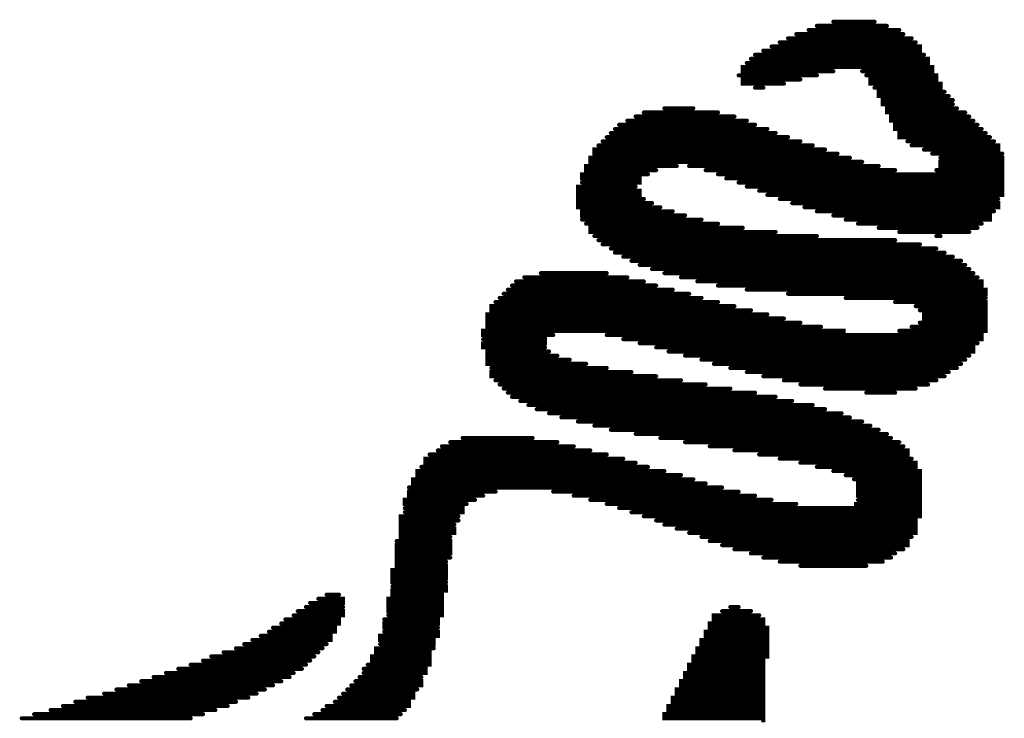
# Model space of a CAD drawing. Extents: x -1 to 179, y 0 to 119.
# Tile 16 of 23: x 147.59 to 153.66, y 47.11 to 51.41. Entities that reach past the tile are written whole.
import ezdxf

# ---------------------------------------------------------------- set-up
doc = ezdxf.new("R2010")
doc.units = 0
doc.layers.add('PART_TOP_2DLINE_126', color=254, linetype='CONTINUOUS')

# ---------------------------------------------------------------- blocks, each defined once
blk = doc.blocks.new('SMOOTH_0$0254')
at = {"const_width": 0.0127}
blk.add_lwpolyline([(-0.00635, 0, 1), (0.00635, 0, 1)], format="xyb", close=True, dxfattribs=at)
blk = doc.blocks.new('PART_BODY_TOP_67')
at = {"layer": 'PART_TOP_2DLINE_126', "const_width": 0.0254}
for points in [[(10.3485, 12.8766), (10.7803, 12.8766)], [(10.4501, 12.902), (10.7041, 12.902)], [(10.1707, 12.8004), (10.9327, 12.8004)], [(10.2215, 12.8258), (10.8819, 12.8258)], [(10.2977, 12.8512), (10.8565, 12.8512)], [(10.0183, 12.7242), (10.9835, 12.7242), (10.9835, 12.7496), (10.0691, 12.7496)], [(10.1199, 12.775), (10.9581, 12.775)], [(9.9675, 12.6988), (11.0089, 12.6988)], [(10.6279, 12.5972), (11.0597, 12.5972), (11.0597, 12.6226), (9.8913, 12.6226), (9.8913, 12.5972), (10.4501, 12.5972)], [(9.9167, 12.648), (11.0343, 12.648), (11.0343, 12.6734), (9.9421, 12.6734)], [(9.8659, 12.5718), (10.3485, 12.5718)], [(10.7041, 12.4956), (11.1105, 12.4956), (11.1105, 12.521), (10.6787, 12.521), (10.6787, 12.5464), (11.0851, 12.5464), (11.0851, 12.5718), (10.6533, 12.5718)], [(10.1453, 12.521), (9.8913, 12.521), (9.8913, 12.5464), (10.2469, 12.5464)], [(9.9675, 12.4956), (10.0183, 12.4956)], [(11.1613, 12.4448), (10.7295, 12.4448), (10.7295, 12.4702), (11.1359, 12.4702)], [(11.1867, 12.394), (10.7549, 12.394), (10.7549, 12.4194), (11.1867, 12.4194)], [(9.2309, 12.3178), (9.8405, 12.3178)], [(9.2817, 12.3432), (9.7389, 12.3432)], [(9.4087, 12.3686), (9.5865, 12.3686)], [(11.2629, 12.3432), (10.7803, 12.3432), (10.7803, 12.3686), (11.2121, 12.3686)], [(11.3137, 12.2924), (10.8057, 12.2924), (10.8057, 12.3178), (11.2883, 12.3178)], [(9.1293, 12.267), (9.9675, 12.267)], [(9.1801, 12.2924), (9.9167, 12.2924)], [(11.3645, 12.2416), (10.8311, 12.2416), (10.8311, 12.267), (11.3391, 12.267)], [(9.0531, 12.1908), (10.1707, 12.1908)], [(9.0785, 12.2162), (10.0945, 12.2162)], [(9.1039, 12.2416), (10.0437, 12.2416)], [(11.4153, 12.1908), (10.8565, 12.1908), (10.8565, 12.2162), (11.3899, 12.2162)], [(9.0023, 12.14), (10.3231, 12.14)], [(9.0277, 12.1654), (10.2469, 12.1654)], [(10.9073, 12.1654), (11.4407, 12.1654)], [(11.0089, 12.1146), (11.4661, 12.1146), (11.4661, 12.14), (10.9327, 12.14)], [(10.4755, 12.0892), (8.9769, 12.0892), (8.9769, 12.1146), (10.3993, 12.1146)], [(11.0597, 12.0892), (11.4915, 12.0892)], [(9.3579, 11.9876), (8.9261, 11.9876), (8.9261, 12.013), (9.4849, 12.013)], [(10.6279, 12.0384), (8.9515, 12.0384), (8.9515, 12.0638), (10.5517, 12.0638)], [(9.5611, 12.013), (10.7295, 12.013)], [(11.0851, 11.9876), (11.4915, 11.9876), (11.4915, 12.013), (11.1105, 12.013), (11.1105, 12.0384), (11.4915, 12.0384), (11.4915, 12.0638), (11.1105, 12.0638)], [(8.9007, 11.9114), (9.2563, 11.9114), (9.2563, 11.9368), (8.9007, 11.9368), (8.9007, 11.9622), (9.3071, 11.9622)], [(9.6627, 11.9876), (10.8311, 11.9876)], [(9.7897, 11.9368), (11.4915, 11.9368), (11.4915, 11.9622), (9.7389, 11.9622)], [(9.2817, 11.8098), (8.8753, 11.8098), (8.8753, 11.8352), (9.2563, 11.8352), (9.2563, 11.8606), (8.8753, 11.8606), (8.8753, 11.886), (9.2309, 11.886)], [(9.9167, 11.886), (11.4915, 11.886), (11.4915, 11.9114), (9.8659, 11.9114)], [(10.0437, 11.8352), (11.4915, 11.8352), (11.4915, 11.8606), (9.9929, 11.8606)], [(9.3833, 11.759), (8.8753, 11.759), (8.8753, 11.7844), (9.3325, 11.7844)], [(10.1199, 11.8098), (11.4661, 11.8098)], [(10.2723, 11.759), (11.4661, 11.759), (11.4661, 11.7844), (10.1961, 11.7844)], [(9.5357, 11.7082), (8.9007, 11.7082), (8.9007, 11.7336), (9.4595, 11.7336)], [(10.3485, 11.7336), (11.4407, 11.7336)], [(10.5263, 11.6828), (11.4153, 11.6828), (11.4153, 11.7082), (10.4501, 11.7082)], [(8.9007, 11.6828), (9.6373, 11.6828)], [(8.9261, 11.6574), (9.7389, 11.6574)], [(10.6025, 11.6574), (11.3645, 11.6574)], [(10.0945, 11.6066), (8.9515, 11.6066), (8.9515, 11.632), (9.8913, 11.632)], [(10.7295, 11.632), (11.3391, 11.632)], [(10.8565, 11.6066), (11.2883, 11.6066)], [(8.9769, 11.5812), (10.3485, 11.5812)], [(9.0023, 11.5558), (10.8311, 11.5558)], [(9.0277, 11.5304), (10.9835, 11.5304)], [(11.0851, 11.5812), (11.1105, 11.5812)], [(9.0785, 11.505), (11.0851, 11.505)], [(9.1039, 11.4796), (11.1359, 11.4796)], [(9.1547, 11.4542), (11.1867, 11.4542)], [(9.2055, 11.4288), (11.2375, 11.4288)], [(9.2563, 11.4034), (11.2629, 11.4034)], [(8.6467, 11.3526), (9.0531, 11.3526)], [(9.3325, 11.378), (11.2883, 11.378)], [(9.4087, 11.3526), (11.3137, 11.3526)], [(8.4943, 11.3018), (9.2817, 11.3018)], [(8.5451, 11.3272), (9.1801, 11.3272)], [(9.5103, 11.3272), (11.3391, 11.3272)], [(9.7389, 11.2764), (11.3645, 11.2764), (11.3645, 11.3018), (9.6119, 11.3018)], [(8.4181, 11.2256), (9.5611, 11.2256)], [(8.4435, 11.251), (9.4595, 11.251)], [(8.4689, 11.2764), (9.3579, 11.2764)], [(10.1707, 11.2256), (11.3899, 11.2256), (11.3899, 11.251), (9.9167, 11.251)], [(8.3673, 11.1748), (9.7389, 11.1748)], [(8.3927, 11.2002), (9.6373, 11.2002)], [(10.5263, 11.2002), (11.3899, 11.2002)], [(10.9581, 11.1494), (11.3899, 11.1494), (11.3899, 11.1748), (10.8311, 11.1748)], [(10.1453, 11.0732), (8.3165, 11.0732), (8.3165, 11.0986), (10.0437, 11.0986)], [(9.9421, 11.124), (8.3419, 11.124), (8.3419, 11.1494), (9.8405, 11.1494)], [(10.9835, 11.0478), (11.3899, 11.0478), (11.3899, 11.0732), (11.0089, 11.0732), (11.0089, 11.0986), (11.3899, 11.0986), (11.3899, 11.124), (10.9835, 11.124)], [(10.3739, 11.0224), (8.3165, 11.0224), (8.3165, 11.0478), (10.2469, 11.0478)], [(8.7229, 10.9716), (8.2911, 10.9716), (8.2911, 10.997), (8.8499, 10.997), (8.8753, 10.997), (10.5263, 10.997)], [(10.8565, 10.997), (11.3899, 10.997), (11.3899, 11.0224), (10.9327, 11.0224)], [(8.6721, 10.8954), (8.2911, 10.8954), (8.2911, 10.9208), (8.6721, 10.9208), (8.6721, 10.9462), (8.2911, 10.9462)], [(9.1547, 10.9462), (11.3645, 10.9462), (11.3645, 10.9716), (9.0531, 10.9716)], [(9.2563, 10.9208), (11.3391, 10.9208)], [(8.7483, 10.8446), (8.3165, 10.8446), (8.3165, 10.87), (8.6975, 10.87)], [(9.4341, 10.87), (11.3137, 10.87), (11.3137, 10.8954), (9.3579, 10.8954)], [(8.9261, 10.7938), (8.3165, 10.7938), (8.3165, 10.8192), (8.8245, 10.8192)], [(9.5357, 10.8446), (11.2883, 10.8446)], [(9.6373, 10.8192), (11.2629, 10.8192)], [(9.7135, 10.7938), (11.2375, 10.7938)], [(8.3419, 10.7684), (9.0531, 10.7684)], [(9.3579, 10.7176), (8.3419, 10.7176), (8.3419, 10.743), (9.2055, 10.743)], [(9.8151, 10.7684), (11.2121, 10.7684)], [(9.9167, 10.743), (11.1613, 10.743)], [(8.3673, 10.6922), (9.5103, 10.6922)], [(10.0183, 10.7176), (11.1359, 10.7176)], [(10.1453, 10.6922), (11.0851, 10.6922)], [(8.3927, 10.6668), (9.6627, 10.6668)], [(8.4181, 10.6414), (9.8151, 10.6414)], [(8.4435, 10.616), (9.9675, 10.616)], [(10.2469, 10.6668), (11.0343, 10.6668)], [(10.3993, 10.6414), (10.9581, 10.6414)], [(10.6533, 10.616), (10.8311, 10.616)], [(8.4689, 10.5906), (10.0945, 10.5906)], [(8.5197, 10.5652), (10.1961, 10.5652)], [(8.5705, 10.5398), (10.3231, 10.5398)], [(8.6213, 10.5144), (10.3993, 10.5144)], [(8.6975, 10.489), (10.5009, 10.489)], [(8.7737, 10.4636), (10.5517, 10.4636)], [(8.8753, 10.4382), (10.6279, 10.4382)], [(8.9769, 10.4128), (10.6787, 10.4128)], [(9.0785, 10.3874), (10.7295, 10.3874)], [(8.0879, 10.3112), (8.7483, 10.3112)], [(8.1641, 10.3366), (8.5959, 10.3366)], [(9.2309, 10.362), (10.7803, 10.362)], [(9.3833, 10.3366), (10.8057, 10.3366)], [(9.5357, 10.3112), (10.8565, 10.3112)], [(8.0117, 10.2604), (8.9515, 10.2604)], [(8.0371, 10.2858), (8.8499, 10.2858)], [(9.6881, 10.2858), (10.8819, 10.2858)], [(9.9929, 10.235), (10.9073, 10.235), (10.9073, 10.2604), (9.8405, 10.2604)], [(9.2309, 10.1842), (7.9355, 10.1842), (7.9355, 10.2096), (9.1547, 10.2096)], [(7.9609, 10.235), (9.0531, 10.235)], [(10.1199, 10.2096), (10.9327, 10.2096)], [(9.5103, 10.108), (7.8847, 10.108), (7.8847, 10.1334), (9.4087, 10.1334)], [(7.9101, 10.1588), (9.3071, 10.1588)], [(10.3485, 10.1588), (10.9581, 10.1588), (10.9581, 10.1842), (10.2469, 10.1842)], [(10.5263, 10.108), (10.9835, 10.108), (10.9835, 10.1334), (10.4501, 10.1334)], [(9.6627, 10.0572), (7.8593, 10.0572), (7.8593, 10.0826), (9.5865, 10.0826)], [(10.6025, 9.9556), (10.9835, 9.9556), (10.9835, 9.981), (10.6025, 9.981), (10.6025, 10.0064), (10.9835, 10.0064), (10.9835, 10.0318), (10.6025, 10.0318), (10.6025, 10.0572), (10.9835, 10.0572), (10.9835, 10.0826), (10.5771, 10.0826)], [(7.8339, 10.0318), (9.7643, 10.0318)], [(8.2911, 9.981), (7.8339, 9.981), (7.8339, 10.0064), (8.3673, 10.0064)], [(8.7229, 10.0064), (9.8659, 10.0064)], [(8.1895, 9.9302), (7.8085, 9.9302), (7.8085, 9.9556), (8.2403, 9.9556)], [(8.8499, 9.981), (9.9675, 9.981)], [(8.9515, 9.9556), (10.0691, 9.9556)], [(7.8085, 9.8794), (8.1641, 9.8794), (8.1641, 9.9048), (7.8085, 9.9048)], [(9.0531, 9.9302), (10.2215, 9.9302)], [(9.1293, 9.9048), (10.4501, 9.9048), (10.4755, 9.9048), (10.9835, 9.9048), (10.9835, 9.9302), (10.5771, 9.9302)], [(8.1387, 9.8286), (7.7831, 9.8286), (7.7831, 9.854), (8.1387, 9.854)], [(9.2817, 9.854), (10.9835, 9.854), (10.9835, 9.8794), (9.2055, 9.8794)], [(9.4087, 9.8032), (10.9581, 9.8032), (10.9581, 9.8286), (9.3579, 9.8286)], [(8.0879, 9.727), (7.7831, 9.727), (7.7831, 9.7524), (8.1133, 9.7524), (8.1133, 9.7778), (7.7831, 9.7778), (7.7831, 9.8032), (8.1133, 9.8032)], [(9.5611, 9.7524), (10.9581, 9.7524), (10.9581, 9.7778), (9.4849, 9.7778)], [(8.0879, 9.6), (7.7577, 9.6), (7.7577, 9.6254), (8.0879, 9.6254), (8.0879, 9.6508), (7.7577, 9.6508), (7.7577, 9.6762), (8.0879, 9.6762), (8.0879, 9.7016), (7.7577, 9.7016)], [(9.6373, 9.727), (10.9327, 9.727)], [(9.7643, 9.6762), (10.9073, 9.6762), (10.9073, 9.7016), (9.6881, 9.7016)], [(9.8405, 9.6508), (10.8819, 9.6508)], [(9.9421, 9.6254), (10.8311, 9.6254)], [(10.0183, 9.6), (10.8057, 9.6)], [(8.0625, 9.4476), (7.7323, 9.4476), (7.7323, 9.473), (8.0625, 9.473), (8.0625, 9.4984), (7.7323, 9.4984), (7.7323, 9.5238), (8.0625, 9.5238), (8.0625, 9.5492), (7.7577, 9.5492), (7.7577, 9.5746), (8.0625, 9.5746)], [(10.1199, 9.5746), (10.7549, 9.5746)], [(10.2469, 9.5492), (10.6533, 9.5492)], [(7.7069, 9.2444), (8.0371, 9.2444), (8.0371, 9.2698), (7.7069, 9.2698), (7.7069, 9.2952), (8.0371, 9.2952), (8.0371, 9.3206), (7.7069, 9.3206), (7.7069, 9.346), (8.0371, 9.346), (8.0371, 9.3714), (7.7323, 9.3714), (7.7323, 9.3968), (8.0625, 9.3968), (8.0625, 9.4222), (7.7323, 9.4222)], [(7.2243, 9.3206), (7.4275, 9.3206), (7.4275, 9.346), (7.2751, 9.346)], [(7.3259, 9.3714), (7.4021, 9.3714)], [(7.1989, 9.2952), (7.4275, 9.2952)], [(9.8151, 9.2952), (9.8659, 9.2952)], [(7.0465, 9.1936), (7.4021, 9.1936), (7.4021, 9.219), (7.0719, 9.219)], [(7.1227, 9.2444), (7.4275, 9.2444), (7.4275, 9.2698), (7.1481, 9.2698)], [(8.0117, 9.1682), (7.6815, 9.1682), (7.6815, 9.1936), (8.0117, 9.1936), (8.0117, 9.219), (7.6815, 9.219)], [(10.0183, 8.584), (10.0183, 8.6094), (9.4087, 8.6094), (9.4087, 8.6348), (10.0183, 8.6348), (10.0183, 8.6602), (9.4341, 8.6602), (9.4341, 8.6856), (10.0183, 8.6856), (10.0183, 8.711), (9.4595, 8.711), (9.4595, 8.7364), (10.0183, 8.7364), (10.0183, 8.7618), (9.4849, 8.7618), (9.4849, 8.7872), (10.0183, 8.7872), (10.0183, 8.8126), (9.5103, 8.8126), (9.5103, 8.838), (10.0183, 8.838), (10.0183, 8.8634), (9.5357, 8.8634), (9.5357, 8.8888), (10.0183, 8.8888), (10.0183, 8.9142), (9.5611, 8.9142), (9.5611, 8.9396), (10.0183, 8.9396), (10.0183, 8.965), (9.5865, 8.965), (9.5865, 8.9904), (10.0437, 8.9904), (10.0437, 9.0158), (9.6119, 9.0158), (9.6119, 9.0412), (10.0437, 9.0412), (10.0437, 9.0666), (9.6373, 9.0666), (9.6373, 9.092), (10.0437, 9.092), (10.0437, 9.1174), (9.6627, 9.1174), (9.6627, 9.1428), (10.0437, 9.1428), (10.0437, 9.1682), (9.6881, 9.1682), (9.6881, 9.1936), (10.0183, 9.1936), (10.0183, 9.219), (9.7135, 9.219), (9.7135, 9.2444), (9.9929, 9.2444)], [(9.7643, 9.2698), (9.9421, 9.2698)], [(6.9703, 9.1428), (7.3767, 9.1428), (7.3767, 9.1682), (6.9957, 9.1682)], [(6.8687, 9.092), (7.3513, 9.092), (7.3513, 9.1174), (6.9195, 9.1174)], [(7.6561, 9.0666), (7.9863, 9.0666), (7.9863, 9.092), (7.6561, 9.092), (7.6561, 9.1174), (8.0117, 9.1174), (8.0117, 9.1428), (7.6815, 9.1428)], [(6.7671, 9.0412), (7.3005, 9.0412)], [(6.8179, 9.0666), (7.3259, 9.0666)], [(7.5799, 8.9396), (7.9609, 8.9396), (7.9609, 8.965), (7.6053, 8.965), (7.6053, 8.9904), (7.9609, 8.9904), (7.9609, 9.0158), (7.6307, 9.0158), (7.6307, 9.0412), (7.9863, 9.0412)], [(6.6147, 8.9904), (7.2497, 8.9904)], [(6.6909, 9.0158), (7.2751, 9.0158)], [(6.4115, 8.9142), (7.1735, 8.9142)], [(6.4877, 8.9396), (7.1989, 8.9396)], [(6.5639, 8.965), (7.2243, 8.965)], [(7.5545, 8.8888), (7.9355, 8.8888), (7.9355, 8.9142), (7.5545, 8.9142)], [(6.2591, 8.8634), (7.0973, 8.8634)], [(6.3353, 8.8888), (7.1227, 8.8888)], [(7.5291, 8.8634), (7.9101, 8.8634)], [(6.1067, 8.8126), (6.9957, 8.8126)], [(6.1829, 8.838), (7.0465, 8.838)], [(7.4783, 8.8126), (7.9101, 8.8126), (7.9101, 8.838), (7.5037, 8.838)], [(5.8527, 8.7364), (6.8433, 8.7364)], [(5.9543, 8.7618), (6.8941, 8.7618)], [(6.0305, 8.7872), (6.9449, 8.7872)], [(7.4021, 8.7364), (7.8593, 8.7364), (7.8593, 8.7618), (7.4275, 8.7618)], [(7.4529, 8.7872), (7.8847, 8.7872)], [(5.7003, 8.6856), (6.7163, 8.6856)], [(5.7765, 8.711), (6.7671, 8.711)], [(7.3259, 8.6856), (7.8339, 8.6856), (7.8339, 8.711), (7.3767, 8.711)], [(5.4463, 8.6094), (6.4877, 8.6094)], [(5.5225, 8.6348), (6.5639, 8.6348)], [(5.6241, 8.6602), (6.6401, 8.6602)], [(7.1989, 8.6094), (7.7577, 8.6094)], [(7.2497, 8.6348), (7.7831, 8.6348)], [(7.3005, 8.6602), (7.8085, 8.6602)]]:
    blk.add_lwpolyline(points, dxfattribs=at)
at = {"layer": 'PART_TOP_2DLINE_126'}
for p in [(10.3485, 12.8766), (10.4501, 12.902), (10.7041, 12.902), (10.7803, 12.8766), (10.1707, 12.8004), (10.2215, 12.8258), (10.2977, 12.8512), (10.8565, 12.8512), (10.8819, 12.8258), (10.9327, 12.8004), (10.0691, 12.7496), (10.1199, 12.775), (10.9581, 12.775), (10.9835, 12.7496), (9.9675, 12.6988), (10.0183, 12.7242), (10.9835, 12.7242), (11.0089, 12.6988), (9.8913, 12.6226), (9.9167, 12.648), (9.9421, 12.6734), (11.0343, 12.6734), (11.0343, 12.648), (11.0597, 12.6226), (9.8659, 12.5718), (9.8913, 12.5972), (10.3485, 12.5718), (10.4501, 12.5972), (10.6279, 12.5972), (10.6533, 12.5718), (11.0597, 12.5972), (11.0851, 12.5718), (9.8913, 12.5464), (9.8913, 12.521), (9.9675, 12.4956), (10.0183, 12.4956), (10.1453, 12.521), (10.2469, 12.5464), (10.6787, 12.5464), (10.6787, 12.521), (10.7041, 12.4956), (11.0851, 12.5464), (11.1105, 12.521), (11.1105, 12.4956), (10.7295, 12.4702), (10.7295, 12.4448), (11.1359, 12.4702), (11.1613, 12.4448), (10.7549, 12.4194), (10.7549, 12.394), (11.1867, 12.4194), (11.1867, 12.394), (9.2309, 12.3178), (9.2817, 12.3432), (9.4087, 12.3686), (9.5865, 12.3686), (9.7389, 12.3432), (9.8405, 12.3178), (10.7803, 12.3686), (10.7803, 12.3432), (10.8057, 12.3178), (11.2121, 12.3686), (11.2629, 12.3432), (11.2883, 12.3178), (9.1293, 12.267), (9.1801, 12.2924), (9.9167, 12.2924), (9.9675, 12.267), (10.8057, 12.2924), (10.8311, 12.267), (11.3137, 12.2924), (11.3391, 12.267), (9.0531, 12.1908), (9.0785, 12.2162), (9.1039, 12.2416), (10.0437, 12.2416), (10.0945, 12.2162), (10.1707, 12.1908), (10.8311, 12.2416), (10.8565, 12.2162), (10.8565, 12.1908), (11.3645, 12.2416), (11.3899, 12.2162), (11.4153, 12.1908), (9.0023, 12.14), (9.0277, 12.1654), (10.2469, 12.1654), (10.3231, 12.14), (10.9073, 12.1654), (10.9327, 12.14), (11.4407, 12.1654), (11.4661, 12.14), (8.9769, 12.1146), (8.9769, 12.0892), (10.3993, 12.1146), (10.4755, 12.0892), (11.0089, 12.1146), (11.0597, 12.0892), (11.4661, 12.1146), (11.4915, 12.0892), (8.9261, 12.013), (8.9515, 12.0638), (8.9515, 12.0384), (9.4849, 12.013), (9.5611, 12.013), (10.5517, 12.0638), (10.6279, 12.0384), (10.7295, 12.013), (11.1105, 12.0638), (11.1105, 12.0384), (11.1105, 12.013), (11.4915, 12.0638), (11.4915, 12.0384), (11.4915, 12.013), (8.9007, 11.9622), (8.9261, 11.9876), (9.3071, 11.9622), (9.3579, 11.9876), (9.6627, 11.9876), (9.7389, 11.9622), (10.8311, 11.9876), (11.0851, 11.9876), (11.4915, 11.9876), (11.4915, 11.9622), (8.8753, 11.886), (8.9007, 11.9368), (8.9007, 11.9114), (9.2309, 11.886), (9.2563, 11.9368), (9.2563, 11.9114), (9.7897, 11.9368), (9.8659, 11.9114), (9.9167, 11.886), (11.4915, 11.9368), (11.4915, 11.9114), (11.4915, 11.886), (8.8753, 11.8606), (8.8753, 11.8352), (9.2563, 11.8606), (9.2563, 11.8352), (9.9929, 11.8606), (10.0437, 11.8352), (11.4915, 11.8606), (11.4915, 11.8352), (8.8753, 11.8098), (8.8753, 11.7844), (9.2817, 11.8098), (9.3325, 11.7844), (10.1199, 11.8098), (10.1961, 11.7844), (11.4661, 11.8098), (11.4661, 11.7844), (8.8753, 11.759), (8.9007, 11.7336), (8.9007, 11.7082), (9.3833, 11.759), (9.4595, 11.7336), (9.5357, 11.7082), (10.2723, 11.759), (10.3485, 11.7336), (10.4501, 11.7082), (11.4153, 11.7082), (11.4407, 11.7336), (11.4661, 11.759), (8.9007, 11.6828), (8.9261, 11.6574), (9.6373, 11.6828), (9.7389, 11.6574), (10.5263, 11.6828), (10.6025, 11.6574), (11.3645, 11.6574), (11.4153, 11.6828), (8.9515, 11.632), (8.9515, 11.6066), (9.8913, 11.632), (10.0945, 11.6066), (10.7295, 11.632), (10.8565, 11.6066), (11.2883, 11.6066), (11.3391, 11.632), (8.9769, 11.5812), (9.0023, 11.5558), (9.0277, 11.5304), (10.3485, 11.5812), (10.8311, 11.5558), (10.9835, 11.5304), (11.0851, 11.5812), (11.1105, 11.5812), (9.0785, 11.505), (9.1039, 11.4796), (11.0851, 11.505), (11.1359, 11.4796), (9.1547, 11.4542), (9.2055, 11.4288), (9.2563, 11.4034), (11.1867, 11.4542), (11.2375, 11.4288), (11.2629, 11.4034), (8.6467, 11.3526), (9.0531, 11.3526), (9.3325, 11.378), (9.4087, 11.3526), (11.2883, 11.378), (11.3137, 11.3526), (8.4943, 11.3018), (8.5451, 11.3272), (9.1801, 11.3272), (9.2817, 11.3018), (9.5103, 11.3272), (9.6119, 11.3018), (11.3391, 11.3272), (11.3645, 11.3018), (8.4181, 11.2256), (8.4435, 11.251), (8.4689, 11.2764), (9.3579, 11.2764), (9.4595, 11.251), (9.5611, 11.2256), (9.7389, 11.2764), (9.9167, 11.251), (10.1707, 11.2256), (11.3645, 11.2764), (11.3899, 11.251), (11.3899, 11.2256), (8.3673, 11.1748), (8.3927, 11.2002), (9.6373, 11.2002), (9.7389, 11.1748), (10.5263, 11.2002), (10.8311, 11.1748), (11.3899, 11.2002), (11.3899, 11.1748), (8.3165, 11.0986), (8.3419, 11.1494), (8.3419, 11.124), (9.8405, 11.1494), (9.9421, 11.124), (10.0437, 11.0986), (10.9581, 11.1494), (10.9835, 11.124), (11.0089, 11.0986), (11.3899, 11.1494), (11.3899, 11.124), (11.3899, 11.0986), (8.3165, 11.0732), (8.3165, 11.0478), (10.1453, 11.0732), (10.2469, 11.0478), (10.9835, 11.0478), (11.0089, 11.0732), (11.3899, 11.0732), (11.3899, 11.0478), (8.2911, 10.997), (8.3165, 11.0224), (8.8499, 10.997), (10.3739, 11.0224), (10.8565, 10.997), (10.9327, 11.0224), (11.3899, 11.0224), (11.3899, 10.997), (8.2911, 10.9716), (8.2911, 10.9462), (8.2911, 10.9208), (8.6721, 10.9462), (8.6721, 10.9208), (8.7229, 10.9716), (9.0531, 10.9716), (9.1547, 10.9462), (9.2563, 10.9208), (11.3391, 10.9208), (11.3645, 10.9716), (11.3645, 10.9462), (8.2911, 10.8954), (8.3165, 10.87), (8.6721, 10.8954), (8.6975, 10.87), (9.3579, 10.8954), (9.4341, 10.87), (11.3137, 10.8954), (11.3137, 10.87), (8.3165, 10.8446), (8.3165, 10.8192), (8.3165, 10.7938), (8.7483, 10.8446), (8.8245, 10.8192), (8.9261, 10.7938), (9.5357, 10.8446), (9.6373, 10.8192), (9.7135, 10.7938), (11.2375, 10.7938), (11.2629, 10.8192), (11.2883, 10.8446), (8.3419, 10.7684), (8.3419, 10.743), (9.0531, 10.7684), (9.2055, 10.743), (9.8151, 10.7684), (9.9167, 10.743), (11.1613, 10.743), (11.2121, 10.7684), (8.3419, 10.7176), (8.3673, 10.6922), (9.3579, 10.7176), (9.5103, 10.6922), (10.0183, 10.7176), (10.1453, 10.6922), (11.0851, 10.6922), (11.1359, 10.7176), (8.3927, 10.6668), (8.4181, 10.6414), (8.4435, 10.616), (9.6627, 10.6668), (9.8151, 10.6414), (9.9675, 10.616), (10.2469, 10.6668), (10.3993, 10.6414), (10.6533, 10.616), (10.8311, 10.616), (10.9581, 10.6414), (11.0343, 10.6668), (8.4689, 10.5906), (8.5197, 10.5652), (10.0945, 10.5906), (10.1961, 10.5652), (8.5705, 10.5398), (8.6213, 10.5144), (10.3231, 10.5398), (10.3993, 10.5144), (8.6975, 10.489), (8.7737, 10.4636), (8.8753, 10.4382), (10.5009, 10.489), (10.5517, 10.4636), (10.6279, 10.4382), (8.9769, 10.4128), (9.0785, 10.3874), (10.6787, 10.4128), (10.7295, 10.3874), (8.0879, 10.3112), (8.1641, 10.3366), (8.5959, 10.3366), (8.7483, 10.3112), (9.2309, 10.362), (9.3833, 10.3366), (9.5357, 10.3112), (10.7803, 10.362), (10.8057, 10.3366), (10.8565, 10.3112), (8.0117, 10.2604), (8.0371, 10.2858), (8.8499, 10.2858), (8.9515, 10.2604), (9.6881, 10.2858), (9.8405, 10.2604), (10.8819, 10.2858), (10.9073, 10.2604), (7.9355, 10.2096), (7.9609, 10.235), (9.0531, 10.235), (9.1547, 10.2096), (9.9929, 10.235), (10.1199, 10.2096), (10.9073, 10.235), (10.9327, 10.2096), (7.8847, 10.1334), (7.9101, 10.1588), (7.9355, 10.1842), (9.2309, 10.1842), (9.3071, 10.1588), (9.4087, 10.1334), (10.2469, 10.1842), (10.3485, 10.1588), (10.4501, 10.1334), (10.9581, 10.1842), (10.9581, 10.1588), (10.9835, 10.1334), (7.8593, 10.0826), (7.8847, 10.108), (9.5103, 10.108), (9.5865, 10.0826), (10.5263, 10.108), (10.5771, 10.0826), (10.9835, 10.108), (10.9835, 10.0826), (7.8339, 10.0318), (7.8339, 10.0064), (7.8593, 10.0572), (8.3673, 10.0064), (8.7229, 10.0064), (9.6627, 10.0572), (9.7643, 10.0318), (9.8659, 10.0064), (10.6025, 10.0572), (10.6025, 10.0318), (10.6025, 10.0064), (10.9835, 10.0572), (10.9835, 10.0318), (10.9835, 10.0064), (7.8085, 9.9556), (7.8339, 9.981), (8.2403, 9.9556), (8.2911, 9.981), (8.8499, 9.981), (8.9515, 9.9556), (9.9675, 9.981), (10.0691, 9.9556), (10.6025, 9.981), (10.6025, 9.9556), (10.9835, 9.981), (10.9835, 9.9556), (7.8085, 9.9302), (7.8085, 9.9048), (8.1641, 9.9048), (8.1895, 9.9302), (9.0531, 9.9302), (9.1293, 9.9048), (10.2215, 9.9302), (10.4501, 9.9048), (7.7831, 9.854), (7.7831, 9.8286), (7.8085, 9.8794), (8.1387, 9.854), (8.1387, 9.8286), (8.1641, 9.8794), (9.2055, 9.8794), (9.2817, 9.854), (9.3579, 9.8286), (10.9581, 9.8286), (10.9835, 9.8794), (10.9835, 9.854), (7.7831, 9.8032), (7.7831, 9.7778), (8.1133, 9.8032), (8.1133, 9.7778), (9.4087, 9.8032), (9.4849, 9.7778), (10.9581, 9.8032), (10.9581, 9.7778), (7.7577, 9.7016), (7.7831, 9.7524), (7.7831, 9.727), (8.0879, 9.727), (8.0879, 9.7016), (8.1133, 9.7524), (9.5611, 9.7524), (9.6373, 9.727), (9.6881, 9.7016), (10.9073, 9.7016), (10.9327, 9.727), (10.9581, 9.7524), (7.7577, 9.6762), (7.7577, 9.6508), (8.0879, 9.6762), (8.0879, 9.6508), (9.7643, 9.6762), (9.8405, 9.6508), (10.8819, 9.6508), (10.9073, 9.6762), (7.7577, 9.6254), (7.7577, 9.6), (8.0879, 9.6254), (8.0879, 9.6), (9.9421, 9.6254), (10.0183, 9.6), (10.8057, 9.6), (10.8311, 9.6254), (7.7323, 9.5238), (7.7577, 9.5746), (7.7577, 9.5492), (8.0625, 9.5746), (8.0625, 9.5492), (8.0625, 9.5238), (10.1199, 9.5746), (10.2469, 9.5492), (10.6533, 9.5492), (10.7549, 9.5746), (7.7323, 9.4984), (7.7323, 9.473), (8.0625, 9.4984), (8.0625, 9.473), (7.7323, 9.4476), (7.7323, 9.4222), (7.7323, 9.3968), (8.0625, 9.4476), (8.0625, 9.4222), (8.0625, 9.3968), (7.2751, 9.346), (7.3259, 9.3714), (7.4021, 9.3714), (7.4275, 9.346), (7.7069, 9.346), (7.7323, 9.3714), (8.0371, 9.3714), (8.0371, 9.346), (7.1989, 9.2952), (7.2243, 9.3206), (7.4275, 9.3206), (7.4275, 9.2952), (7.7069, 9.3206), (7.7069, 9.2952), (8.0371, 9.3206), (8.0371, 9.2952), (9.8151, 9.2952), (9.8659, 9.2952), (7.0719, 9.219), (7.1227, 9.2444), (7.1481, 9.2698), (7.4021, 9.219), (7.4275, 9.2698), (7.4275, 9.2444), (7.6815, 9.219), (7.7069, 9.2698), (7.7069, 9.2444), (8.0117, 9.219), (8.0371, 9.2698), (8.0371, 9.2444), (9.7135, 9.2444), (9.7135, 9.219), (9.7643, 9.2698), (9.9421, 9.2698), (9.9929, 9.2444), (10.0183, 9.219), (6.9957, 9.1682), (7.0465, 9.1936), (7.3767, 9.1682), (7.4021, 9.1936), (7.6815, 9.1936), (7.6815, 9.1682), (8.0117, 9.1936), (8.0117, 9.1682), (9.6881, 9.1936), (9.6881, 9.1682), (10.0183, 9.1936), (10.0437, 9.1682), (6.9195, 9.1174), (6.9703, 9.1428), (7.3513, 9.1174), (7.3767, 9.1428), (7.6561, 9.1174), (7.6815, 9.1428), (8.0117, 9.1428), (8.0117, 9.1174), (9.6627, 9.1428), (9.6627, 9.1174), (10.0437, 9.1428), (10.0437, 9.1174), (6.7671, 9.0412), (6.8179, 9.0666), (6.8687, 9.092), (7.3005, 9.0412), (7.3259, 9.0666), (7.3513, 9.092), (7.6307, 9.0412), (7.6561, 9.092), (7.6561, 9.0666), (7.9863, 9.092), (7.9863, 9.0666), (7.9863, 9.0412), (9.6119, 9.0412), (9.6373, 9.092), (9.6373, 9.0666), (10.0437, 9.092), (10.0437, 9.0666), (10.0437, 9.0412), (6.6147, 8.9904), (6.6909, 9.0158), (7.2497, 8.9904), (7.2751, 9.0158), (7.6053, 8.9904), (7.6307, 9.0158), (7.9609, 9.0158), (7.9609, 8.9904), (9.5865, 8.9904), (9.6119, 9.0158), (10.0437, 9.0158), (10.0437, 8.9904), (6.4115, 8.9142), (6.4877, 8.9396), (6.5639, 8.965), (7.1735, 8.9142), (7.1989, 8.9396), (7.2243, 8.965), (7.5545, 8.9142), (7.5799, 8.9396), (7.6053, 8.965), (7.9355, 8.9142), (7.9609, 8.965), (7.9609, 8.9396), (9.5611, 8.9396), (9.5611, 8.9142), (9.5865, 8.965), (10.0183, 8.965), (10.0183, 8.9396), (10.0183, 8.9142), (6.2591, 8.8634), (6.3353, 8.8888), (7.0973, 8.8634), (7.1227, 8.8888), (7.5291, 8.8634), (7.5545, 8.8888), (7.9101, 8.8634), (7.9355, 8.8888), (9.5357, 8.8888), (9.5357, 8.8634), (10.0183, 8.8888), (10.0183, 8.8634), (6.1067, 8.8126), (6.1829, 8.838), (6.9957, 8.8126), (7.0465, 8.838), (7.4783, 8.8126), (7.5037, 8.838), (7.9101, 8.838), (7.9101, 8.8126), (9.5103, 8.838), (9.5103, 8.8126), (10.0183, 8.838), (10.0183, 8.8126), (5.8527, 8.7364), (5.9543, 8.7618), (6.0305, 8.7872), (6.8433, 8.7364), (6.8941, 8.7618), (6.9449, 8.7872), (7.4021, 8.7364), (7.4275, 8.7618), (7.4529, 8.7872), (7.8593, 8.7618), (7.8593, 8.7364), (7.8847, 8.7872), (9.4595, 8.7364), (9.4849, 8.7872), (9.4849, 8.7618), (10.0183, 8.7872), (10.0183, 8.7618), (10.0183, 8.7364), (5.7003, 8.6856), (5.7765, 8.711), (6.7163, 8.6856), (6.7671, 8.711), (7.3259, 8.6856), (7.3767, 8.711), (7.8339, 8.711), (7.8339, 8.6856), (9.4341, 8.6856), (9.4595, 8.711), (10.0183, 8.711), (10.0183, 8.6856), (5.4463, 8.6094), (5.5225, 8.6348), (5.6241, 8.6602), (6.4877, 8.6094), (6.5639, 8.6348), (6.6401, 8.6602), (7.1989, 8.6094), (7.2497, 8.6348), (7.3005, 8.6602), (7.7577, 8.6094), (7.7831, 8.6348), (7.8085, 8.6602), (9.4087, 8.6348), (9.4087, 8.6094), (9.4341, 8.6602), (10.0183, 8.6602), (10.0183, 8.6348), (10.0183, 8.6094)]:
    blk.add_blockref('SMOOTH_0$0254', p, dxfattribs=at)
blk = doc.blocks.new('SYM_TOP_57')
blk.add_blockref('PART_BODY_TOP_67', (0, 0))
blk = doc.blocks.new('PART_TOP_650')
blk.add_blockref('SYM_TOP_57', (0, 0))

msp = doc.modelspace()

# ---------------------------------------------------------------- block references
msp.add_blockref('PART_TOP_650', (142.1535, 38.4981))

doc.saveas('drawing.dxf')
